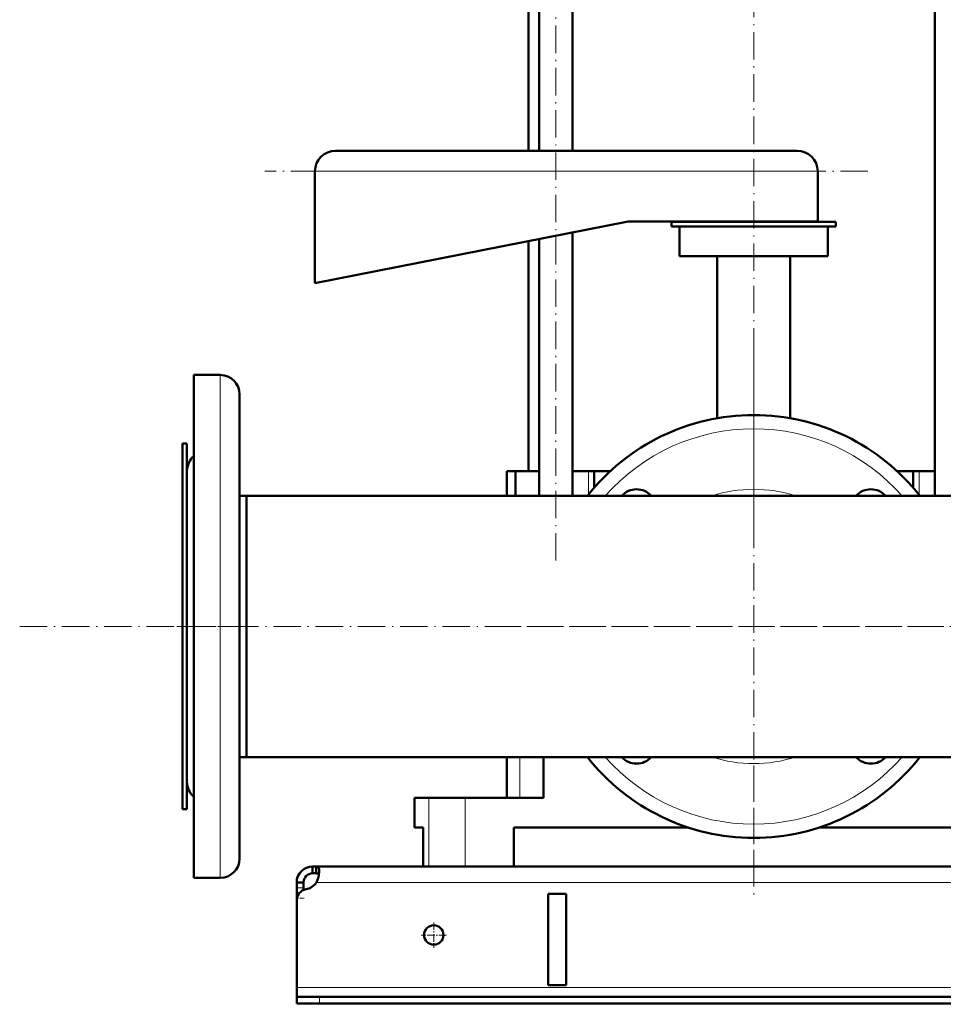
# Model space of a CAD drawing. Extents: x -1976 to 2357, y -1856 to 698.
# Tile 36 of 60: x -425 to -20, y -399 to 32. Entities that reach past the tile are written whole.
import ezdxf

# ---------------------------------------------------------------- set-up
doc = ezdxf.new("R2010")
doc.units = 0
doc.linetypes.add('DASHDOT', pattern=[18.5, 12, -3, 0.5, -3])

msp = doc.modelspace()

# ---------------------------------------------------------------- linework, layer by layer
at = {"color": 7, "linetype": 'DASHDOT', "lineweight": 18}
for p, q in [((-190.06, -205.04), (-190.06, 134.62)), ((-103.43, -189.33), (-103.43, 92.07)), ((-53.43, -34.77), (-317.43, -34.77)), ((-103.43, -113.63), (-103.43, -354.13)), ((-424.64, -233.88), (765.77, -233.88)), ((-325.93, -233.88), (-355.94, -233.88)), ((16.82, -233.88), (-223.68, -233.88)), ((-103.43, -343.67), (-103.43, -286.25))]:
    msp.add_line(p, q, dxfattribs=at)
at = {"color": 7, "lineweight": 50}
for p, q in [((-201.93, -25.77), (-201.93, 41.62)), ((-197.36, -25.77), (-197.36, 41.62)), ((-182.76, 41.62), (-182.76, -25.77)), ((-24.11, -176.73), (-24.11, 41.62)), ((-84.43, -25.77), (-286.43, -25.77)), ((-295.43, -34.77), (-295.43, -83.77)), ((-75.43, -56.77), (-75.43, -34.77)), ((-295.43, -83.77), (-158.43, -56.77)), ((-158.43, -56.77), (-75.43, -56.77)), ((-67.43, -56.88), (-139.43, -56.88)), ((-139.43, -56.88), (-139.43, -58.88)), ((-67.43, -58.88), (-139.43, -58.88)), ((-135.93, -58.88), (-135.93, -71.88)), ((-70.93, -71.88), (-70.93, -58.88)), ((-67.43, -58.88), (-67.43, -56.88)), ((-197.36, -176.73), (-197.36, -64.44)), ((-182.76, -61.57), (-182.76, -176.73)), ((-201.93, -165.88), (-201.93, -65.35)), ((-70.93, -71.88), (-135.93, -71.88)), ((-119.43, -71.88), (-119.43, -142.78)), ((-87.43, -142.78), (-87.43, -71.88)), ((-336.93, -123.85), (-348.43, -123.85)), ((-348.43, -123.85), (-348.43, -233.88)), ((-336.93, -123.85), (-348.43, -123.85)), ((-328.43, -132.35), (-328.43, -233.88)), ((-351.43, -153.88), (-353.43, -153.88)), ((-353.43, -153.88), (-353.43, -304.09)), ((-351.43, -153.88), (-353.43, -153.88)), ((-351.43, -153.88), (-351.43, -304.09)), ((-351.43, -165.85), (-351.43, -233.88)), ((-211.43, -165.88), (-208.27, -165.88)), ((-211.43, -165.88), (-211.43, -176.73)), ((-208.27, -165.88), (-207.67, -165.88)), ((-207.67, -176.73), (-207.67, -165.88)), ((-197.36, -165.88), (-207.67, -165.88)), ((-175.78, -165.88), (-182.76, -165.88)), ((-173.21, -165.88), (-175.78, -165.88)), ((-173.21, -173.16), (-173.21, -165.88)), ((-173.21, -165.88), (-166.14, -165.88)), ((-40.73, -165.88), (-39.49, -165.88)), ((-39.49, -165.88), (-33.66, -165.88)), ((-31.09, -165.88), (-33.66, -165.88)), ((-33.66, -173.16), (-33.66, -165.88)), ((-24.11, -165.88), (-31.09, -165.88)), ((-325.43, -176.73), (-328.44, -176.73)), ((-325.43, -176.73), (-328.43, -176.73)), ((-325.43, -176.73), (-211.44, -176.73)), ((-325.43, -176.73), (-325.43, -284.04)), ((-325.43, -176.73), (-325.43, -233.88)), ((133.12, -176.73), (-325.43, -176.73)), ((-351.43, -233.88), (-351.43, -301.92)), ((-348.43, -233.88), (-348.43, -343.92)), ((-328.43, -233.88), (-328.43, -335.42)), ((-325.43, -233.88), (-325.43, -291.03)), ((-325.43, -284.04), (-325.43, -291.03)), ((-325.43, -291.03), (-328.43, -291.03)), ((618.57, -291.03), (-325.43, -291.03)), ((-211.43, -291.03), (-211.43, -308.88)), ((-195.49, -308.88), (-195.49, -291.03)), ((-353.43, -304.09), (-353.43, -313.88)), ((-351.43, -304.09), (-351.43, -313.88)), ((-251.93, -308.88), (-245.63, -308.88)), ((-251.93, -321.88), (-251.93, -308.88)), ((-245.63, -308.88), (-229.73, -308.88)), ((-229.73, -308.88), (-195.49, -308.88)), ((-351.43, -313.88), (-353.43, -313.88)), ((-248.08, -321.88), (-251.93, -321.88)), ((-248.08, -321.88), (-248.08, -338.88)), ((-131.94, -321.88), (-208.43, -321.88)), ((-208.43, -338.88), (-208.43, -321.88)), ((1.57, -321.88), (-74.93, -321.88)), ((-296.43, -338.88), (-296.43, -341.88)), ((-294.9, -338.88), (-296.43, -338.88)), ((-294.9, -338.88), (-294.9, -341.88)), ((588.03, -338.88), (-294.9, -338.88)), ((-245.63, -338.88), (-248.08, -338.88)), ((-229.73, -338.88), (-245.63, -338.88)), ((-208.43, -338.88), (-229.73, -338.88)), ((-336.93, -343.92), (-348.43, -343.92)), ((-294.9, -341.88), (-296.43, -341.88)), ((-303.43, -345.88), (-300.43, -345.88)), ((-303.43, -348.29), (-303.43, -345.88)), ((-303.43, -352.81), (-303.43, -348.29)), ((-300.43, -348.29), (-300.43, -345.88)), ((-300.43, -349.18), (-300.43, -348.29)), ((-303.43, -352.81), (-303.43, -353.76)), ((-193.43, -390.88), (-193.43, -350.88)), ((-185.43, -350.88), (-193.43, -350.88)), ((-185.43, -350.88), (-185.43, -390.88)), ((-303.43, -353.77), (-303.43, -391.88)), ((-303.43, -391.88), (-303.43, -395.88)), ((-185.43, -390.88), (-193.43, -390.88)), ((-303.43, -395.88), (-303.43, -398.88)), ((-303.43, -395.88), (-293.43, -395.88)), ((586.57, -395.88), (-293.43, -395.88)), ((-303.43, -398.88), (-293.43, -398.88)), ((-293.43, -398.88), (586.57, -398.88))]:
    msp.add_line(p, q, dxfattribs=at)
at = {"color": 7, "lineweight": 18}
for p, q in [((-75.43, -34.77), (-295.43, -34.77)), ((-336.93, -123.85), (-336.93, -233.88)), ((-175.78, -176.24), (-175.78, -165.88)), ((-31.09, -176.24), (-31.09, -165.88)), ((-336.93, -233.88), (-336.93, -343.92)), ((-205.82, -291.03), (-205.82, -308.88)), ((-245.63, -308.88), (-245.63, -338.88)), ((-229.73, -308.88), (-229.73, -338.88)), ((-303.43, -348.29), (-300.43, -348.29)), ((587.89, -345.88), (-294.76, -345.88)), ((-303.43, -352.81), (-303.34, -352.81)), ((596.57, -391.88), (-303.43, -391.88)), ((-293.43, -395.88), (-293.43, -398.88))]:
    msp.add_line(p, q, dxfattribs=at)
at = {"color": 7, "linetype": 'DASHDOT', "lineweight": 18, "ltscale": 0.089999}
msp.add_line((-303.73, -352.81), (-300.13, -352.81), dxfattribs=at)
at = {"color": 7, "linetype": 'DASHDOT', "lineweight": 18, "ltscale": 0.27625}
for p, q in [((-243.43, -363.36), (-243.43, -374.41)), ((-237.91, -368.88), (-248.96, -368.88))]:
    msp.add_line(p, q, dxfattribs=at)
at = {"color": 7, "linetype": 'DASHDOT', "lineweight": 18, "ltscale": 0.090015}
msp.add_line((-293.43, -395.58), (-293.43, -399.18), dxfattribs=at)
at = {"color": 7, "lineweight": 50}
for points in [[(-293.56, -341.03), (-293.58, -340.53), (-293.64, -340.09), (-293.73, -339.76), (-293.84, -339.49), (-294.01, -339.24), (-294.22, -339.06), (-294.53, -338.93), (-294.9, -338.88)], [(-293.68, -342.47), (-293.84, -342.23), (-294.06, -342.06), (-294.35, -341.94), (-294.61, -341.9), (-294.9, -341.88)], [(-294.76, -345.88), (-294.28, -344.77), (-293.93, -343.62), (-293.69, -342.49), (-293.57, -341.43), (-293.56, -341.03)]]:
    msp.add_lwpolyline(points, dxfattribs=at)
msp.add_circle((-243.43, -368.88), 4.25, dxfattribs=at)
for centre, radius, start, end in [((-286.43, -34.77), 9, 90, 180), ((-84.43, -34.77), 9, 0, 90), ((-336.93, -132.35), 8.5, 360, 90), ((-336.93, -132.35), 8.5, 0, 90), ((-103.43, -233.88), 92.5, 38.1583, 141.8417), ((-342.93, -165.85), 8.5, 130.3202, 180), ((-154.7, -182.62), 8.75, 42.2628, 137.7372), ((-52.17, -182.62), 8.75, 42.2628, 137.7372), ((-103.43, -233.88), 92.5, 218.1585, 321.8415), ((-154.7, -285.15), 8.75, 222.2646, 317.7354), ((-52.17, -285.15), 8.75, 222.2646, 317.7354), ((-342.93, -301.92), 8.5, 180, 229.6798), ((-336.93, -335.42), 8.5, 270, 360), ((-336.93, -335.42), 8.5, 270, 0), ((-296.43, -345.88), 7, 90, 180), ((-296.43, -345.88), 4, 90, 180), ((-298.43, -353.77), 5, 100.1902, 180), ((-300.56, -341.96), 7, 280.1902, 325.8674)]:
    msp.add_arc(centre, radius, start, end, dxfattribs=at)
at = {"color": 7, "lineweight": 18}
for radius, start, end in [(86.5, 41.3527, 138.6473), (60, 72.2693, 107.7307), (86.5, 221.3529, 318.6471), (60, 252.2699, 287.7301)]:
    msp.add_arc((-103.43, -233.88), radius, start, end, dxfattribs=at)

doc.saveas('drawing.dxf')
